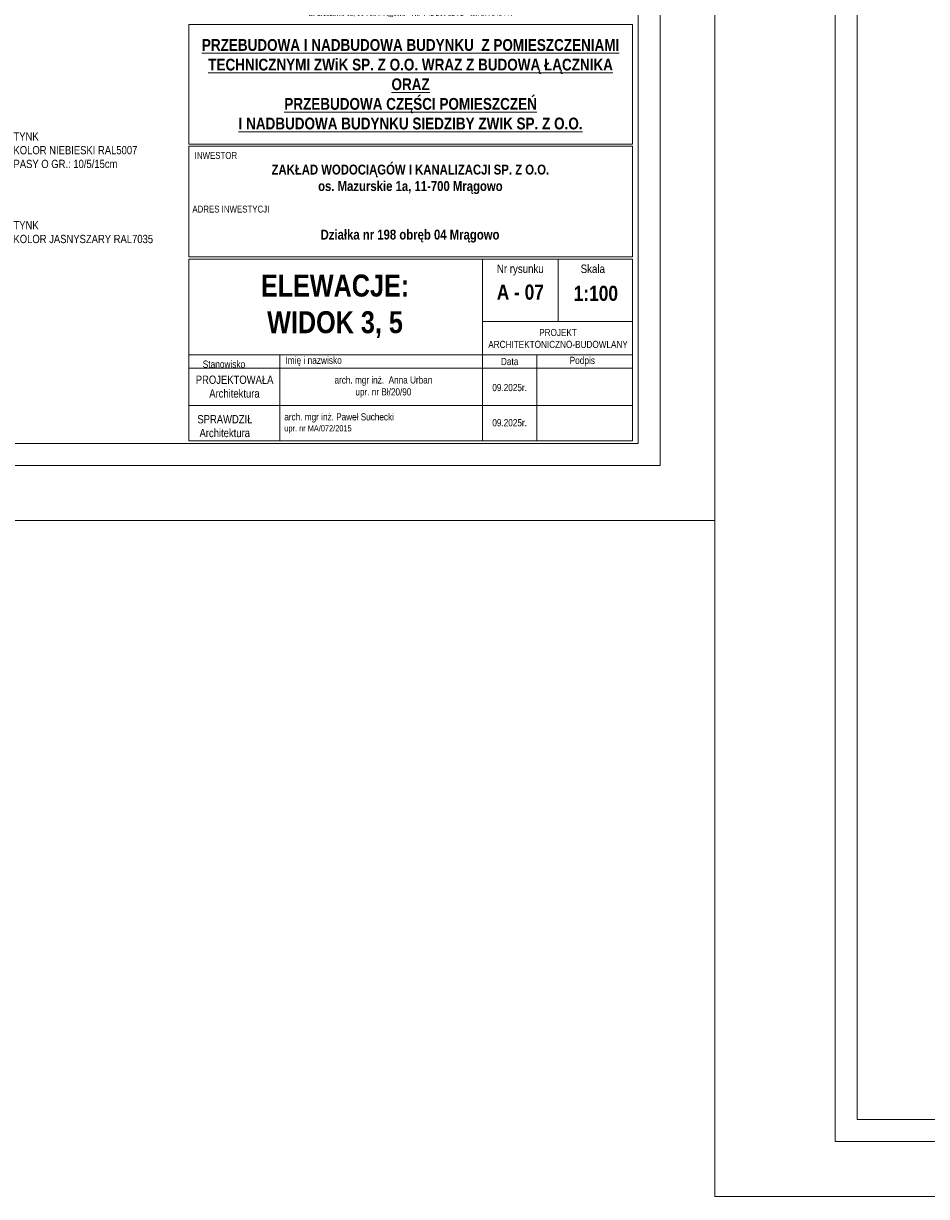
# Model space of a CAD drawing. Header units: millimetres. Extents: x 17147 to 52214, y -18116 to -4632.
# Tile 166 of 186: x 41797 to 43440, y -9716 to -7581. Entities that reach past the tile are written whole.
import ezdxf
from ezdxf import colors
from ezdxf.entities.mleader import LeaderData, LeaderLine
from ezdxf.math import Vec2, Vec3

# ---------------------------------------------------------------- set-up
doc = ezdxf.new("R2010")
doc.units = ezdxf.units.MM
for name, color, linetype, lineweight in [('A-opis', 130, 'Continuous', 9), ('elewacja C', 253, 'Continuous', 0), ('ELEWACJA_ISTNIEJACA', 253, 'Continuous', 13)]:
    doc.layers.add(name, color=color, linetype=linetype, lineweight=lineweight)
doc.layers.add('r-ramka', color=7, linetype='Continuous', lineweight=0, true_color=0x727169)
doc.styles.get("Standard").update_dxf_attribs({"font": 'ARIALN.TTF'})
doc.styles.add('wymiar', font='ARIALN.TTF')

# ---------------------------------------------------------------- blocks, each defined once
blk = doc.blocks.new('LOGO')
at = {"layer": 'elewacja C', "color": 7, "insert": (9846.9, 18042.5), "char_height": 20, "attachment_point": 1}
blk.add_mtext_dynamic_manual_height_columns('\\pi539.21;{\\fCalibri|b0|i0|c0|p34;\\H4x;CREO PROJEKT\\H1.25x;\\P\\pi434.09;\\H0.22x;Usługi Projektowe i Nadzory Budowlane    mgr inż. Anna Bonikowska\\P\\pi409.92;ul. Brzozowa 16, 11-700 Mrągowo    NIP 742 211 62 72    tel. 69764044\\fArial|b0|i0|c238|p34;4}', width=1826.244, gutter_width=12.5, heights=[0], dxfattribs=at)
blk = doc.blocks.new('_Dot')
at = {"color": 0, "linetype": 'ByBlock', "lineweight": -2}
blk.add_line((-0.5, 0), (-1, 0), dxfattribs=at)
at = {"color": 0, "linetype": 'ByBlock', "const_width": 0.5}
blk.add_lwpolyline([(-0.25, 0, 1), (0.25, 0, 1)], format="xyb", close=True, dxfattribs=at)

msp = doc.modelspace()

# ---------------------------------------------------------------- linework, layer by layer
at = {"layer": 'ELEWACJA_ISTNIEJACA', "const_width": 5}
msp.add_lwpolyline([(41886.8, -8195.8), (41886.8, -8195.8)], close=True, dxfattribs=at)
at = {"layer": 'r-ramka'}
for p, q in [((42632.1, -8340.7), (42632.1, -8010)), ((42632.1, -8340.7), (42632.1, -8010)), ((42769.6, -8123.5), (42769.6, -8010)), ((42632.1, -8045.8), (42632.1, -8340.7)), ((42632.1, -8123.5), (42905.1, -8123.5)), ((42097.6, -8184), (42905.1, -8184)), ((42263.3, -8340.7), (42263.3, -8184)), ((42263.3, -8340.7), (42263.3, -8184)), ((42632.1, -8184), (42632.1, -8340.7)), ((42730.9, -8340.7), (42730.9, -8184)), ((42730.9, -8340.7), (42730.9, -8184)), ((42097.6, -8208.7), (42905.1, -8208.7)), ((42097.6, -8208.7), (42905.1, -8208.7)), ((42097.6, -8208.7), (42905.1, -8208.7)), ((42097.6, -8276.7), (42905.1, -8276.7)), ((42097.6, -8276.7), (42905.1, -8276.7)), ((42097.6, -8276.7), (42905.1, -8276.7)), ((42097.6, -8276.7), (42905.1, -8276.7)), ((42097.6, -8340.7), (42905.1, -8340.7)), ((42097.6, -8340.7), (42905.1, -8340.7)), ((42097.6, -8340.7), (42905.1, -8340.7)), ((42097.6, -8340.7), (42905.1, -8340.7))]:
    msp.add_line(p, q, dxfattribs=at)
for points in [[(43055.1, -8485.7), (43055.1, -5515.7), (38855.1, -5515.7), (38855.1, -8485.7)], [(48995.1, -5515.7), (43055.1, -5515.7), (43055.1, -9715.7), (48995.1, -9715.7), (48995.1, -5515.7)], [(42955.1, -8385.7), (42955.1, -5615.7), (38955.1, -5615.7), (38955.1, -8385.7), (42955.1, -8385.7), (42955.1, -5615.7)], [(42915.1, -8345.7), (42915.1, -5655.7), (38995.1, -5655.7), (38995.1, -8345.7), (42915.1, -8345.7), (42915.1, -5655.7)], [(43055.1, -8485.7), (38855.1, -8485.7)]]:
    msp.add_lwpolyline(points, dxfattribs=at)
for points in [[(48895.1, -5615.7), (48895.1, -9615.7), (43273.9, -9615.7), (43273.9, -5615.7)], [(48855.1, -5655.7), (48855.1, -9575.7), (43313.9, -9575.7), (43313.9, -5655.7)], [(42097.6, -7583.3), (42905.1, -7583.3), (42905.1, -7800.7), (42097.6, -7800.7)], [(42097.6, -7804.7), (42905.1, -7804.7), (42905.1, -8006), (42097.6, -8006)], [(42097.6, -8010), (42905.1, -8010), (42905.1, -8340.7), (42097.6, -8340.7)]]:
    msp.add_lwpolyline(points, close=True, dxfattribs=at)

# ---------------------------------------------------------------- block references
at = {"layer": 'r-ramka', "color": 30, "xscale": 0.3716075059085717, "yscale": 0.3716075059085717, "zscale": 0.3716075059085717}
msp.add_blockref('LOGO', (38503.9, -14201), dxfattribs=at)

# ---------------------------------------------------------------- texts
at = {"layer": 'r-ramka'}
for s, width, gutter_width, heights, insert, char_height, attachment_point in [('{\\fArial Narrow|b1|i0|c238|p34;\\H1.4286x;\\LPRZEBUDOWA I NADBUDOWA BUDYNKU  Z POMIESZCZENIAMI TECHNICZNYMI ZWiK SP. Z O.O. WRAZ Z BUDOWĄ ŁĄCZNIKA\\PORAZ\\PPRZEBUDOWA CZĘŚCI POMIESZCZEŃ\\PI NADBUDOWA BUDYNKU SIEDZIBY ZWIK SP. Z O.O.}', 808.87, 1145, [688], (42501.3, -7692), 15, 5), ('INWESTOR', 203.028, 12.5, [0], (42108.5, -7815.2), 12.5, 1), ('ADRES INWESTYCJI', 203.028, 12.5, [0], (42104.3, -7912.8), 12.5, 1)]:
    msp.add_mtext_dynamic_manual_height_columns(s, width=width, gutter_width=gutter_width, heights=heights, dxfattribs=dict(at, insert=insert, char_height=char_height, attachment_point=attachment_point))
for s, insert, char_height, width, attachment_point in [('\\pt133.95;{\\fArial Narrow|b1|i0|c238|p34;ZAKŁAD WODOCIĄGÓW I KANALIZACJI SP. Z O.O.\\Pos. Mazurskie 1a, 11-700 Mrągowo}', (42500.9, -7864.9), 18, 811.434, 5), ('{\\fArial Narrow|b1|i0|c238|p34;Działka nr 198 obręb 04 Mrągowo}', (42500.3, -7968.2), 18, 811.434, 5), ('Nr rysunku', (42700.9, -8029.9), 15.4, 137.5, 5), ('Skala', (42810.8, -8020), 15.4, 66.565, 1), ('{\\fArial Narrow|b1|i0|c238|p34;\\H1.3333x;ELEWACJE:\\PWIDOK 3, 5}', (42363.8, -8096), 30, 536.569, 5), ('{\\fArial Narrow|b1|i0|c238|p34;A - 07}', (42701, -8070.3), 27.5, 137.755, 5), ('{\\fArial Narrow|b1|i0|c238|p34;1:100}', (42838.4, -8072.5), 27.5, 137.5, 5), ('PROJEKT ARCHITEKTONICZNO-BUDOWLANY', (42769.6, -8154.5), 13, 274.999, 5), ('Stanowisko', (42161.8, -8201.3), 13.2, 167.765, 5), ('{\\fArial|b0|i0|c238|p34;  }Imię i nazwisko', (42263.3, -8196), 13.2, 161.994, 4), ('Data', (42681.5, -8196.4), 13.2, 98.775, 5), ('Podpis', (42813.7, -8196.4), 13.2, 186.844, 5), ('\\pi12.866;PROJEKTOWAŁA\\P\\pi37.417;Architektura', (42097.6, -8242.1), 15, 165.765, 4), ('09.2025r.', (42681.5, -8243.8), 13, 98.775, 5), ('\\pi33.473;SPRAWDZIŁ\\P\\pi37.417;Architektura', (42079.9, -8314), 15, 165.765, 4), ('09.2025r.', (42681.5, -8307.8), 13, 98.775, 5)]:
    msp.add_mtext(s, dxfattribs=dict(at, insert=insert, char_height=char_height, width=width, attachment_point=attachment_point))
at = {"layer": 'r-ramka', "char_height": 13, "width": 368.804, "style": 'wymiar'}
for s, insert, attachment_point in [('  arch. mgr inż.  Anna Urban\\P  upr. nr Bł/20/90', (42447.7, -8242.7), 5), ('  arch. mgr inż. Paweł Suchecki\\P\\pt182;  {\\H0.86667x;upr. nr MA/072/2015}', (42263.3, -8308.7), 4)]:
    msp.add_mtext(s, dxfattribs=dict(at, insert=insert, attachment_point=attachment_point))

# ---------------------------------------------------------------- leaders
at = {"layer": 'A-opis'}
ml = msp.add_multileader_mtext('Standard', dxfattribs=at)
ml.set_content('TYNK\\PKOLOR NIEBIESKI RAL5007\\PPASY O GR.: 10/5/15cm ', color=256)
ml.set_leader_properties()
ml.set_arrow_properties(name='DOT')
ml.build(insert=Vec2(0, 0))
ml.multileader.update_dxf_attribs({"arrow_head_size": 10})
ctx = ml.context
ctx.base_point, ctx.char_height, ctx.arrow_head_size, ctx.landing_gap_size, ctx.plane_origin = Vec3(41773.8, -7786.9), 15, 10, 5, Vec3(41446, -7786.9)
notes = []
notes.append((ctx, [(0, (1, 1, 0), (41636.4, -7786.9), (1, 0), 137.4, [(0, [(41392.8, -7786.9)], 0, [])])]))
ctx.mtext.insert, ctx.mtext.flow_direction = Vec3(41778.8, -7779.3), 5
ml = msp.add_multileader_mtext('Standard', dxfattribs=at)
ml.set_content('TYNK\\PKOLOR JASNYSZARY RAL7035 ', color=256)
ml.set_leader_properties()
ml.set_arrow_properties(name='DOT')
ml.build(insert=Vec2(0, 0))
ml.multileader.update_dxf_attribs({"arrow_head_size": 10})
ctx = ml.context
ctx.base_point, ctx.char_height, ctx.arrow_head_size, ctx.landing_gap_size, ctx.plane_origin = Vec3(41773.8, -7948.5), 15, 10, 5, Vec3(41446, -7948.5)
notes.append((ctx, [(0, (1, 1, 0), (41636.4, -7948.5), (1, 0), 137.4, [(0, [(41392.8, -7948.5)], 0, [])])]))
ctx.mtext.insert, ctx.mtext.flow_direction = Vec3(41778.8, -7940.9), 5
for ctx, leaders in notes:
    for number, flags, end, landing, length, lines in leaders:
        leader = LeaderData()
        leader.index, (leader.has_last_leader_line, leader.has_dogleg_vector, leader.attachment_direction) = number, flags
        leader.last_leader_point, leader.dogleg_vector, leader.dogleg_length = Vec3(end), Vec3(landing), length
        for number, points, colour, breaks in lines:
            line = LeaderLine()
            line.index, line.vertices, line.color, line.breaks = number, Vec3.list(points), colors.encode_raw_color(colour), breaks
            leader.lines.append(line)
        ctx.leaders.append(leader)

doc.saveas('drawing.dxf')
